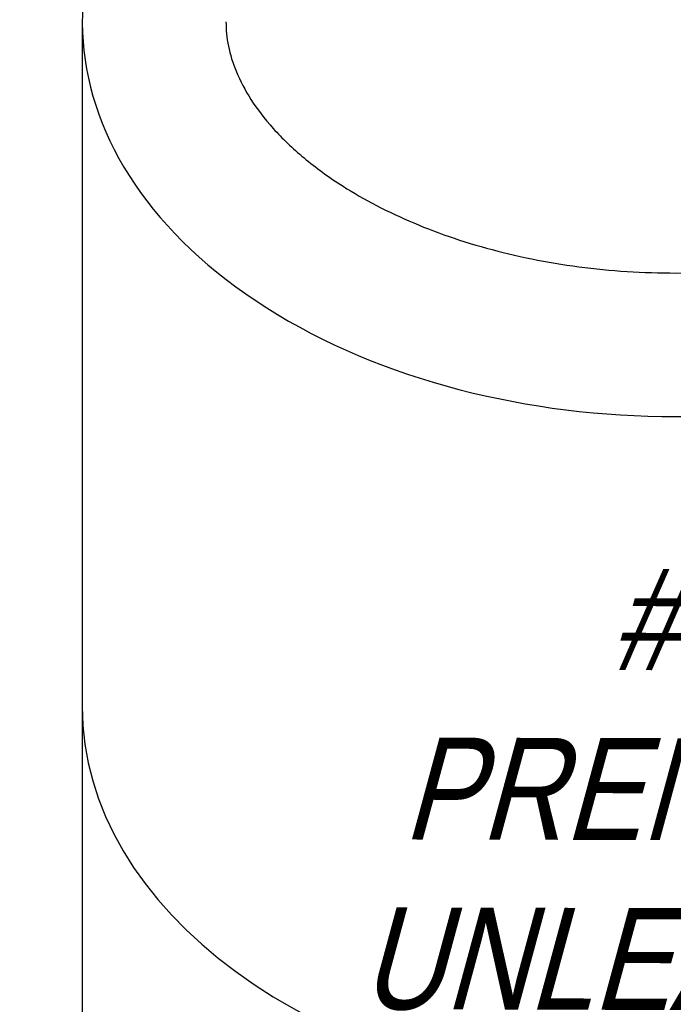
# Model space of a CAD drawing. Extents: x -19547 to -11561, y 2096 to 5601.
# Tile 85 of 168: x -18478 to -18401, y 3332 to 3448. Entities that reach past the tile are written whole.
import ezdxf

# ---------------------------------------------------------------- set-up
doc = ezdxf.new("R2010")
doc.units = 0
doc.header["$MEASUREMENT"] = 0
doc.layers.add('SUMP', color=3, linetype='CONTINUOUS')
doc.layers.add('TEXT', color=3, linetype='CONTINUOUS')
doc.styles.add('ISO1', font='SIMPFRAC.shx', dxfattribs={"width": 0.85, "oblique": 15})

msp = doc.modelspace()

# ---------------------------------------------------------------- linework, layer by layer
at = {"layer": 'SUMP', "elevation": 0}
msp.add_lwpolyline([(-18470.81, 3447.39), (-18470.81, 3323.39, 0.113767), (-18467.35, 3323.2, -0.075076), (-18456.79, 3323.67, -0.106395), (-18425.94, 3313.52, 0.102792), (-18398.52, 3305.57), (-18390.22, 3310.82), (-18381.9, 3310.2, -0.00728), (-18379.25, 3307.55, 0.128965), (-18351.34, 3309.45), (-18348.31, 3320.24), (-18343.56, 3322.98, -0.006895), (-18339.95, 3318.93, 0.0822), (-18331.31, 3356.86, 0.06622)], format="xyb", dxfattribs=at)
at = {"layer": 'SUMP'}
for centre, start_param, end_param in [((-18400.97, 3447.39, 0), 5.572544, 10.135419), ((-18400.97, 3366.75, 0), 0, 2.942357)]:
    msp.add_ellipse(centre, major_axis=(-69.84, 0), ratio=0.665651, start_param=start_param, end_param=end_param, dxfattribs=at)
msp.add_open_spline([(-18453.9, 3447.39, 0), (-18453.9, 3447.39, 0), (-18453.9, 3447.39, 0), (-18453.9, 3447.39, 0), (-18453.9, 3446.44, 0), (-18453.81, 3445.5, 0), (-18453.41, 3443.54, 0), (-18453.11, 3442.54, 0), (-18452.24, 3440.45, 0), (-18451.67, 3439.36, 0), (-18450.24, 3437.12, 0), (-18449.36, 3435.98, 0), (-18447.29, 3433.67, 0), (-18446.08, 3432.5, 0), (-18443.34, 3430.22, 0), (-18441.81, 3429.1, 0), (-18437.65, 3426.46, 0), (-18434.85, 3425, 0), (-18428.74, 3422.41, 0), (-18425.41, 3421.29, 0), (-18418.41, 3419.49, 0), (-18414.72, 3418.81, 0), (-18407.19, 3417.94, 0), (-18403.33, 3417.76, 0), (-18395.65, 3417.88, 0), (-18391.82, 3418.2, 0), (-18384.38, 3419.32, 0), (-18380.78, 3420.12, 0), (-18373.96, 3422.14, 0), (-18370.76, 3423.36, 0), (-18364.92, 3426.1, 0), (-18362.28, 3427.64, 0), (-18357.69, 3430.86, 0), (-18355.74, 3432.56, 0), (-18352.84, 3435.62, 0), (-18351.78, 3436.99, 0), (-18350.09, 3439.64, 0), (-18349.46, 3440.92, 0), (-18348.55, 3443.37, 0), (-18348.27, 3444.54, 0), (-18348.06, 3446.3, 0), (-18348.02, 3446.91, 0), (-18348.03, 3447.53, 0)], degree=3, knots=[6.283185, 6.283185, 6.283185, 6.283185, 6.283185, 6.283185, 6.283185, 6.418002, 6.418002, 6.552818, 6.552818, 6.687635, 6.687635, 6.822451, 6.822451, 6.957268, 6.957268, 7.092084, 7.092084, 7.288858, 7.288858, 7.485632, 7.485632, 7.682405, 7.682405, 7.879179, 7.879179, 8.075953, 8.075953, 8.272726, 8.272726, 8.4695, 8.4695, 8.666273, 8.666273, 8.863047, 8.863047, 9.023305, 9.023305, 9.183563, 9.183563, 9.343821, 9.343821, 9.431246, 9.431246, 9.431246, 9.431246], dxfattribs=at)

# ---------------------------------------------------------------- texts
at = {"layer": 'TEXT', "color": 4, "insert": (-18400.97, 3330.86, 0), "char_height": 12, "width": 81.6879, "attachment_point": 8, "rotation": 359.8643, "style": 'ISO1'}
msp.add_mtext('#2 PREMIUM UNLEADED', dxfattribs=at)

doc.saveas('drawing.dxf')
